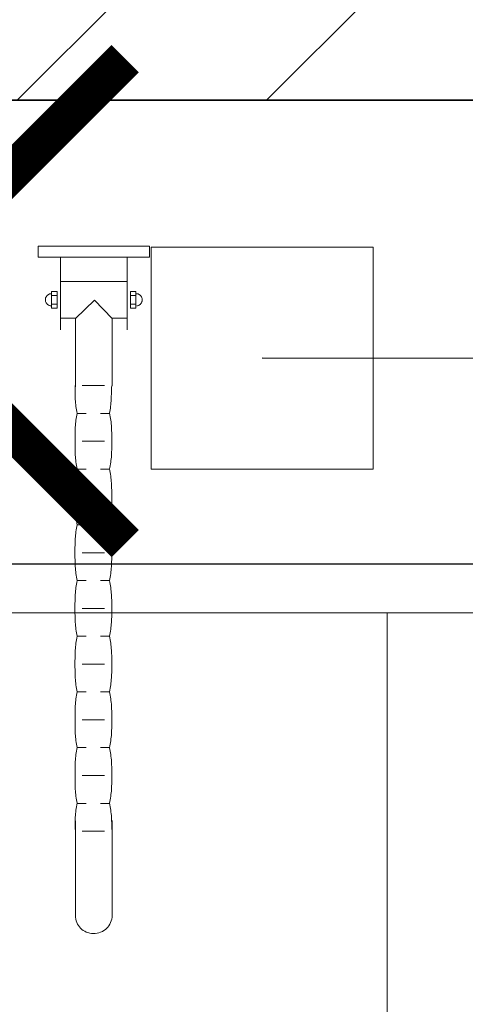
# Model space of a CAD drawing. Header units: millimetres. Extents: x 19887 to 192597, y -14203 to 39042.
# Tile 133 of 256: x 41082 to 41140, y -8490 to -8363. Entities that reach past the tile are written whole.
import ezdxf

# ---------------------------------------------------------------- set-up
doc = ezdxf.new("R2010")
doc.units = ezdxf.units.MM
doc.linetypes.add('ACAD_ISO03W100', pattern=[30, 12, -18])
doc.layers.get('Defpoints').update_dxf_attribs({"color": 4})
for name, color, linetype, lineweight in [('A_DBA_URZADZENIA SANITARNE', 5, 'Continuous', 25), ('Basen_rzut_poziom_1_obrys', 252, 'Continuous', 35), ('Tabela', 1, 'Continuous', 0), ('USUNIĘCIA', 10, 'Continuous', 0)]:
    doc.layers.add(name, color=color, linetype=linetype, lineweight=lineweight)
for name, color, linetype in [('A_OPISY', 6, 'Continuous'), ('Sufit podwieszany', 252, 'Continuous'), ('Wymiarowanie', 3, 'Continuous'), ('Wypełnienie', 252, 'Continuous')]:
    doc.layers.add(name, color=color, linetype=linetype)
doc.styles.add('ROMANS', font='romans.shx', dxfattribs={"width": 0.6})
doc.styles.get("Standard").update_dxf_attribs({"font": 'arial.ttf'})
doc.dimstyles.new('000001FB70622F18', dxfattribs={"dimtxt": 20, "dimasz": 5, "dimexe": 5, "dimexo": 1, "dimgap": 20, "dimtad": 1, "dimtoh": 1, "dimdec": 0, "dimtxsty": 'Standard', "dimblk": 'OBLIQUE', "dimcen": 0, "dimdle": 5, "dimclrd": 252, "dimclre": 252, "dimclrt": 252, "dimadec": 0, "dimazin": 0, "dimtfac": 1, "dimtdec": 0, "dimtmove": 0, "dimatfit": 3, "dimldrblk": 'OBLIQUE', "dimfxl": 150, "dimfxlon": 1, "dimlwd": 25, "dimlwe": 25, "dimarcsym": 1})

# ---------------------------------------------------------------- blocks, each defined once
blk = doc.blocks.new('_Oblique')
at = {"color": 0, "linetype": 'ByBlock', "lineweight": -2}
blk.add_line((-0.5, -0.5), (0.5, 0.5), dxfattribs=at)
blk = doc.blocks.new('*D610')
at = {"layer": 'Defpoints', "color": 0}
for p in [(3109.229, -2630.803), (3485.485, -2630.803), (3485.485, -2672.588)]:
    blk.add_point(p, dxfattribs=at)
at = {"layer": 'Wymiarowanie', "color": 252, "linetype": 'Continuous', "lineweight": 25}
for p, q in [((3109.229, -2631.803), (3109.229, -2677.588)), ((3485.485, -2631.803), (3485.485, -2677.588)), ((3104.229, -2672.588), (3490.485, -2672.588))]:
    blk.add_line(p, q, dxfattribs=at)
at = {"layer": 'Wymiarowanie', "color": 252, "linetype": 'ByBlock', "lineweight": 25, "xscale": 5, "yscale": 5, "zscale": 5, "rotation": 180}
blk.add_blockref('_Oblique', (3109.229, -2672.588), dxfattribs=at)
at = {"layer": 'Wymiarowanie', "color": 252, "linetype": 'ByBlock', "lineweight": 25, "xscale": 5, "yscale": 5, "zscale": 5}
blk.add_blockref('_Oblique', (3485.485, -2672.588), dxfattribs=at)
at = {"layer": 'Wymiarowanie', "color": 252, "insert": (3297.357, -2655.088), "char_height": 15, "attachment_point": 5, "style": 'ROMANS'}
blk.add_mtext('376', dxfattribs=at)
blk = doc.blocks.new('G$CF5E15B28')
at = {"layer": 'Wypełnienie'}
h = blk.add_hatch(dxfattribs=at)
h.set_pattern_fill('ANSI31', color=253, scale=5, angle=90)
h.set_pattern_definition([(45, (3252.028, -2175.285), (-11.22532, 11.22532), [])])
h.paths.add_polyline_path([(3330.215, -2225.695), (3342.264, -2238.539), (3359.132, -2222.484), (3385.091, -2193.984), (3242.556, -2062.554), (3128.451, -1959.067), (3087.448, -1920.603), (3059.181, -1953.545), (3178.57, -2057.625), (3113.379, -2126.708), (3251.495, -2269.272), (3166.227, -2351.47), (3045.284, -2468.125), (2986.408, -2407.542), (2978.845, -2414.892), (3041.355, -2479.213), (3080.959, -2439.459), (3080.959, -2882.326), (3100.337, -2882.326), (3100.337, -2844.23), (3108.51, -2844.23), (3109.229, -2630.803), (3485.485, -2630.803), (3485.485, -2607.951), (3469.366, -2607.951), (3469.366, -2616.754), (3372.284, -2616.754), (3372.284, -2514.017), (3378.095, -2514.017), (3378.095, -2499.246), (3355.925, -2499.246), (3357.534, -2558.009), (3359.281, -2616.773), (3132.981, -2617.538), (3132.981, -2598.004), (3108.582, -2598.539), (3108.582, -2437.654)])
at = {"layer": 'Basen_rzut_poziom_1_obrys', "color": 253, "elevation": 0}
blk.add_lwpolyline([(3359.132, -2222.484), (3342.264, -2238.539), (3330.215, -2225.695), (3108.582, -2437.654), (3108.582, -2598.539), (3132.981, -2598.004), (3132.981, -2617.538), (3359.143, -2616.773), (3355.925, -2499.246), (3378.095, -2499.246), (3378.095, -2514.017), (3372.284, -2514.017), (3372.284, -2616.754), (3469.366, -2616.754), (3469.366, -2607.951), (3485.485, -2607.951), (3485.485, -2630.803), (3109.229, -2630.803), (3108.521, -2844.257)], dxfattribs=at)
at = {"layer": 'Sufit podwieszany', "color": 253, "linetype": 'ACAD_ISO03W100', "ltscale": 5, "elevation": 0}
blk.add_lwpolyline([(3359.227, -2229.296), (3342.063, -2245.633), (3330.022, -2232.798), (3113.582, -2439.79), (3113.582, -2593.428), (3137.981, -2592.893), (3137.981, -2612.521), (3354.005, -2611.79), (3350.786, -2494.246), (3383.095, -2494.246), (3383.095, -2519.017), (3377.284, -2519.017), (3377.284, -2611.754), (3464.366, -2611.754), (3464.366, -2602.951), (3490.485, -2602.951), (3490.485, -2635.803), (3114.212, -2635.803), (3113.523, -2843.374)], dxfattribs=at)
at = {"layer": 'Tabela', "color": 253, "elevation": 0}
blk.add_lwpolyline([(3273.772, -2676.986), (3665.719, -2676.986), (3665.719, -2765.046), (3273.772, -2765.046)], close=True, dxfattribs=at)
blk.add_lwpolyline([(3391.369, -2676.986), (3391.369, -2721.016)], dxfattribs=at)
at = {"layer": 'Wymiarowanie', "color": 253}
dim = blk.add_linear_dim(base=(3485.485, -2672.588, 0), p1=(3109.229, -2630.803, 0), p2=(3485.485, -2630.803, 0), angle=0, dimstyle='000001FB70622F18', override={"dimtxt": 15, "dimgap": 10, "dimtxsty": 'ROMANS'}, dxfattribs=at)
dim.commit()
dim.dimension.update_dxf_attribs({"geometry": '*D610', "text_midpoint": (3297.357, -2655.088, 0)})

msp = doc.modelspace()

# ---------------------------------------------------------------- linework, layer by layer
at = {"layer": 'A_DBA_URZADZENIA SANITARNE', "color": 3, "lineweight": 9}
for p, q in [((41084.55, -8393.5, 0), (41084.55, -8392.05, 0)), ((41084.55, -8392.05, 0), (41099.01, -8392.05, 0)), ((41099.01, -8392.05, 0), (41099.01, -8393.5, 0)), ((41099.01, -8393.5, 0), (41084.55, -8393.5, 0)), ((41087.44, -8393.51, 0), (41087.44, -8402.9, 0)), ((41096.12, -8393.51, 0), (41096.12, -8402.9, 0)), ((41087.49, -8396.64, 0), (41096.12, -8396.64, 0)), ((41085.59, -8398.64, 0), (41085.56, -8398.71, 0)), ((41085.63, -8398.57, 0), (41085.59, -8398.64, 0)), ((41085.68, -8398.51, 0), (41085.63, -8398.57, 0)), ((41085.73, -8398.46, 0), (41085.68, -8398.51, 0)), ((41085.78, -8398.4, 0), (41085.73, -8398.46, 0)), ((41085.84, -8398.36, 0), (41085.78, -8398.4, 0)), ((41085.91, -8398.32, 0), (41085.84, -8398.36, 0)), ((41085.98, -8398.29, 0), (41085.91, -8398.32, 0)), ((41086.05, -8398.26, 0), (41085.98, -8398.29, 0)), ((41086.12, -8398.24, 0), (41086.05, -8398.26, 0)), ((41086.2, -8398.23, 0), (41086.12, -8398.24, 0)), ((41086.28, -8398.22, 0), (41086.2, -8398.23, 0)), ((41086.31, -8397.93, 0), (41086.31, -8400.09, 0)), ((41087.04, -8397.93, 0), (41086.31, -8397.93, 0)), ((41086.31, -8398.44, 0), (41087.02, -8398.44, 0)), ((41087.04, -8400.09, 0), (41087.04, -8397.93, 0)), ((41096.53, -8397.93, 0), (41096.53, -8400.09, 0)), ((41097.25, -8397.93, 0), (41096.53, -8397.93, 0)), ((41097.26, -8398.44, 0), (41096.55, -8398.44, 0)), ((41097.25, -8400.09, 0), (41097.25, -8397.93, 0)), ((41097.28, -8398.22, 0), (41097.36, -8398.23, 0)), ((41097.36, -8398.23, 0), (41097.44, -8398.24, 0)), ((41097.44, -8398.24, 0), (41097.52, -8398.26, 0)), ((41097.52, -8398.26, 0), (41097.59, -8398.29, 0)), ((41097.59, -8398.29, 0), (41097.66, -8398.32, 0)), ((41097.66, -8398.32, 0), (41097.72, -8398.36, 0)), ((41097.72, -8398.36, 0), (41097.78, -8398.4, 0)), ((41097.78, -8398.4, 0), (41097.84, -8398.46, 0)), ((41097.84, -8398.46, 0), (41097.89, -8398.51, 0)), ((41097.89, -8398.51, 0), (41097.93, -8398.57, 0)), ((41097.93, -8398.57, 0), (41097.97, -8398.64, 0)), ((41097.97, -8398.64, 0), (41098.01, -8398.71, 0)), ((41085.51, -8398.85, 0), (41085.5, -8398.93, 0)), ((41085.5, -8398.93, 0), (41085.5, -8399.01, 0)), ((41085.5, -8399.01, 0), (41085.5, -8399.09, 0)), ((41085.5, -8399.09, 0), (41085.51, -8399.17, 0)), ((41085.53, -8398.78, 0), (41085.51, -8398.85, 0)), ((41085.51, -8399.17, 0), (41085.53, -8399.24, 0)), ((41085.56, -8398.71, 0), (41085.53, -8398.78, 0)), ((41085.53, -8399.24, 0), (41085.56, -8399.32, 0)), ((41085.56, -8399.32, 0), (41085.59, -8399.39, 0)), ((41085.59, -8399.39, 0), (41085.63, -8399.45, 0)), ((41085.63, -8399.45, 0), (41085.68, -8399.51, 0)), ((41085.68, -8399.51, 0), (41085.73, -8399.57, 0)), ((41085.73, -8399.57, 0), (41085.78, -8399.62, 0)), ((41085.78, -8399.62, 0), (41085.84, -8399.66, 0)), ((41085.84, -8399.66, 0), (41085.91, -8399.7, 0)), ((41085.91, -8399.7, 0), (41085.98, -8399.74, 0)), ((41085.98, -8399.74, 0), (41086.05, -8399.76, 0)), ((41086.05, -8399.76, 0), (41086.12, -8399.78, 0)), ((41086.12, -8399.78, 0), (41086.2, -8399.79, 0)), ((41086.31, -8399.58, 0), (41087.02, -8399.58, 0)), ((41089.39, -8401.43, 0), (41091.86, -8399.07, 0)), ((41091.86, -8399.07, 0), (41094.17, -8401.43, 0)), ((41097.26, -8399.58, 0), (41096.55, -8399.58, 0)), ((41097.44, -8399.78, 0), (41097.36, -8399.79, 0)), ((41097.52, -8399.76, 0), (41097.44, -8399.78, 0)), ((41097.59, -8399.74, 0), (41097.52, -8399.76, 0)), ((41097.66, -8399.7, 0), (41097.59, -8399.74, 0)), ((41097.72, -8399.66, 0), (41097.66, -8399.7, 0)), ((41097.78, -8399.62, 0), (41097.72, -8399.66, 0)), ((41097.84, -8399.57, 0), (41097.78, -8399.62, 0)), ((41097.89, -8399.51, 0), (41097.84, -8399.57, 0)), ((41097.93, -8399.45, 0), (41097.89, -8399.51, 0)), ((41097.97, -8399.39, 0), (41097.93, -8399.45, 0)), ((41098.01, -8399.32, 0), (41097.97, -8399.39, 0)), ((41098.01, -8398.71, 0), (41098.03, -8398.78, 0)), ((41098.03, -8399.24, 0), (41098.01, -8399.32, 0)), ((41098.03, -8398.78, 0), (41098.05, -8398.85, 0)), ((41098.05, -8399.17, 0), (41098.03, -8399.24, 0)), ((41098.05, -8398.85, 0), (41098.07, -8398.93, 0)), ((41098.07, -8399.09, 0), (41098.05, -8399.17, 0)), ((41098.07, -8398.93, 0), (41098.07, -8399.01, 0)), ((41098.07, -8399.01, 0), (41098.07, -8399.09, 0)), ((41086.31, -8400.09, 0), (41087.04, -8400.09, 0)), ((41096.53, -8400.09, 0), (41097.25, -8400.09, 0)), ((41087.49, -8401.41, 0), (41089.38, -8401.41, 0)), ((41089.39, -8410.32, 0), (41089.39, -8401.43, 0)), ((41094.17, -8401.44, 0), (41094.17, -8410.16, 0)), ((41094.19, -8401.41, 0), (41096.12, -8401.41, 0)), ((41089.35, -8410.12, 0), (41089.35, -8410.35, 0)), ((41093.18, -8410.15, 0), (41090.29, -8410.15, 0)), ((41094.11, -8410.16, 0), (41094.09, -8410.38, 0)), ((41089.35, -8410.35, 0), (41089.35, -8410.58, 0)), ((41089.35, -8410.58, 0), (41089.35, -8410.81, 0)), ((41089.35, -8410.81, 0), (41089.35, -8411.03, 0)), ((41089.35, -8411.03, 0), (41089.36, -8411.26, 0)), ((41089.36, -8411.26, 0), (41089.36, -8411.49, 0)), ((41094.06, -8411.28, 0), (41094.05, -8411.5, 0)), ((41094.07, -8410.83, 0), (41094.06, -8411.05, 0)), ((41094.06, -8411.05, 0), (41094.06, -8411.28, 0)), ((41094.08, -8410.61, 0), (41094.07, -8410.83, 0)), ((41094.09, -8410.38, 0), (41094.08, -8410.61, 0)), ((41089.36, -8411.49, 0), (41089.37, -8411.72, 0)), ((41089.37, -8411.72, 0), (41089.38, -8411.95, 0)), ((41089.38, -8411.95, 0), (41089.4, -8412.17, 0)), ((41089.4, -8412.17, 0), (41089.42, -8412.4, 0)), ((41089.42, -8412.4, 0), (41089.44, -8412.63, 0)), ((41089.44, -8412.63, 0), (41089.47, -8412.86, 0)), ((41094, -8412.62, 0), (41093.97, -8412.84, 0)), ((41094.01, -8412.39, 0), (41094, -8412.62, 0)), ((41094.03, -8412.17, 0), (41094.01, -8412.39, 0)), ((41094.04, -8411.95, 0), (41094.03, -8412.17, 0)), ((41094.05, -8411.5, 0), (41094.04, -8411.72, 0)), ((41094.04, -8411.72, 0), (41094.04, -8411.95, 0)), ((41089.47, -8412.86, 0), (41089.5, -8413.08, 0)), ((41089.5, -8413.08, 0), (41089.54, -8413.31, 0)), ((41089.54, -8413.31, 0), (41089.59, -8413.53, 0)), ((41089.59, -8413.97, 0), (41089.54, -8414.19, 0)), ((41089.59, -8413.53, 0), (41089.64, -8413.76, 0)), ((41089.64, -8413.76, 0), (41089.59, -8413.97, 0)), ((41090.8, -8413.76, 0), (41089.65, -8413.76, 0)), ((41093.82, -8413.76, 0), (41092.66, -8413.76, 0)), ((41093.87, -8413.51, 0), (41093.82, -8413.73, 0)), ((41093.82, -8413.73, 0), (41093.87, -8413.96, 0)), ((41093.91, -8413.29, 0), (41093.87, -8413.51, 0)), ((41093.87, -8413.96, 0), (41093.92, -8414.19, 0)), ((41093.95, -8413.06, 0), (41093.91, -8413.29, 0)), ((41093.97, -8412.84, 0), (41093.95, -8413.06, 0)), ((41089.42, -8415.08, 0), (41089.4, -8415.31, 0)), ((41089.44, -8414.86, 0), (41089.42, -8415.08, 0)), ((41089.47, -8414.63, 0), (41089.44, -8414.86, 0)), ((41089.5, -8414.41, 0), (41089.47, -8414.63, 0)), ((41089.54, -8414.19, 0), (41089.5, -8414.41, 0)), ((41093.92, -8414.19, 0), (41093.95, -8414.42, 0)), ((41093.95, -8414.42, 0), (41093.99, -8414.64, 0)), ((41093.99, -8414.64, 0), (41094.02, -8414.87, 0)), ((41094.02, -8414.87, 0), (41094.04, -8415.1, 0)), ((41094.04, -8415.1, 0), (41094.06, -8415.32, 0)), ((41089.36, -8416.23, 0), (41089.35, -8416.46, 0)), ((41089.35, -8416.46, 0), (41089.35, -8416.69, 0)), ((41089.37, -8415.77, 0), (41089.36, -8416, 0)), ((41089.36, -8416, 0), (41089.36, -8416.23, 0)), ((41089.38, -8415.54, 0), (41089.37, -8415.77, 0)), ((41089.4, -8415.31, 0), (41089.38, -8415.54, 0)), ((41094.06, -8415.32, 0), (41094.07, -8415.55, 0)), ((41094.07, -8415.55, 0), (41094.09, -8415.78, 0)), ((41094.09, -8415.78, 0), (41094.09, -8416.01, 0)), ((41094.09, -8416.01, 0), (41094.1, -8416.23, 0)), ((41094.1, -8416.23, 0), (41094.11, -8416.46, 0)), ((41094.11, -8416.46, 0), (41094.11, -8416.69, 0)), ((41089.35, -8416.69, 0), (41089.35, -8416.92, 0)), ((41089.35, -8416.92, 0), (41089.35, -8417.15, 0)), ((41089.35, -8417.15, 0), (41089.35, -8417.37, 0)), ((41089.35, -8417.37, 0), (41089.35, -8417.59, 0)), ((41089.35, -8417.59, 0), (41089.35, -8417.81, 0)), ((41089.35, -8417.81, 0), (41089.35, -8418.04, 0)), ((41093.17, -8417.37, 0), (41090.28, -8417.37, 0)), ((41094.11, -8416.69, 0), (41094.11, -8416.92, 0)), ((41094.11, -8416.92, 0), (41094.11, -8417.14, 0)), ((41094.11, -8417.14, 0), (41094.11, -8417.37, 0)), ((41094.11, -8417.37, 0), (41094.11, -8417.6, 0)), ((41094.11, -8417.6, 0), (41094.11, -8417.82, 0)), ((41094.11, -8417.82, 0), (41094.11, -8418.05, 0)), ((41089.35, -8418.04, 0), (41089.35, -8418.26, 0)), ((41089.35, -8418.26, 0), (41089.36, -8418.49, 0)), ((41089.36, -8418.49, 0), (41089.36, -8418.71, 0)), ((41089.36, -8418.71, 0), (41089.37, -8418.94, 0)), ((41089.37, -8418.94, 0), (41089.38, -8419.16, 0)), ((41094.08, -8418.96, 0), (41094.07, -8419.19, 0)), ((41094.09, -8418.73, 0), (41094.08, -8418.96, 0)), ((41094.1, -8418.5, 0), (41094.09, -8418.73, 0)), ((41094.11, -8418.27, 0), (41094.1, -8418.5, 0)), ((41094.11, -8418.05, 0), (41094.11, -8418.27, 0)), ((41089.38, -8419.16, 0), (41089.4, -8419.39, 0)), ((41089.4, -8419.39, 0), (41089.41, -8419.61, 0)), ((41089.41, -8419.61, 0), (41089.44, -8419.84, 0)), ((41089.44, -8419.84, 0), (41089.46, -8420.06, 0)), ((41089.46, -8420.06, 0), (41089.5, -8420.29, 0)), ((41089.5, -8420.29, 0), (41089.53, -8420.51, 0)), ((41093.95, -8420.32, 0), (41093.91, -8420.54, 0)), ((41093.98, -8420.1, 0), (41093.95, -8420.32, 0)), ((41094.01, -8419.87, 0), (41093.98, -8420.1, 0)), ((41094.04, -8419.65, 0), (41094.01, -8419.87, 0)), ((41094.06, -8419.42, 0), (41094.04, -8419.65, 0)), ((41094.07, -8419.19, 0), (41094.06, -8419.42, 0)), ((41089.5, -8421.63, 0), (41089.46, -8421.86, 0)), ((41089.53, -8421.41, 0), (41089.5, -8421.63, 0)), ((41089.53, -8420.51, 0), (41089.58, -8420.73, 0)), ((41089.58, -8421.18, 0), (41089.53, -8421.41, 0)), ((41089.58, -8420.73, 0), (41089.63, -8420.95, 0)), ((41089.63, -8420.95, 0), (41089.58, -8421.18, 0)), ((41090.8, -8420.99, 0), (41089.65, -8420.99, 0)), ((41093.82, -8420.99, 0), (41092.66, -8420.99, 0)), ((41093.86, -8420.76, 0), (41093.81, -8420.97, 0)), ((41093.81, -8420.97, 0), (41093.86, -8421.2, 0)), ((41093.91, -8420.54, 0), (41093.86, -8420.76, 0)), ((41093.86, -8421.2, 0), (41093.91, -8421.43, 0)), ((41093.91, -8421.43, 0), (41093.95, -8421.65, 0)), ((41093.95, -8421.65, 0), (41093.98, -8421.88, 0)), ((41089.38, -8422.77, 0), (41089.36, -8423, 0)), ((41089.39, -8422.54, 0), (41089.38, -8422.77, 0)), ((41089.41, -8422.31, 0), (41089.39, -8422.54, 0)), ((41089.43, -8422.09, 0), (41089.41, -8422.31, 0)), ((41089.46, -8421.86, 0), (41089.43, -8422.09, 0)), ((41093.98, -8421.88, 0), (41094.01, -8422.11, 0)), ((41094.01, -8422.11, 0), (41094.03, -8422.33, 0)), ((41094.03, -8422.33, 0), (41094.05, -8422.56, 0)), ((41094.05, -8422.56, 0), (41094.07, -8422.79, 0)), ((41094.07, -8422.79, 0), (41094.08, -8423.01, 0)), ((41089.35, -8423.45, 0), (41089.34, -8423.68, 0)), ((41089.34, -8423.68, 0), (41089.34, -8423.9, 0)), ((41089.34, -8423.9, 0), (41089.34, -8424.13, 0)), ((41089.34, -8424.13, 0), (41089.34, -8424.36, 0)), ((41089.36, -8423.22, 0), (41089.35, -8423.45, 0)), ((41089.36, -8423, 0), (41089.36, -8423.22, 0)), ((41094.08, -8423.01, 0), (41094.09, -8423.24, 0)), ((41094.09, -8423.24, 0), (41094.09, -8423.47, 0)), ((41094.09, -8423.47, 0), (41094.1, -8423.69, 0)), ((41094.1, -8423.69, 0), (41094.1, -8423.92, 0)), ((41094.1, -8423.92, 0), (41094.1, -8424.15, 0)), ((41094.1, -8424.15, 0), (41094.1, -8424.37, 0)), ((41089.34, -8424.36, 0), (41089.34, -8424.58, 0)), ((41089.34, -8424.58, 0), (41089.34, -8424.81, 0)), ((41089.34, -8424.81, 0), (41089.34, -8425.04, 0)), ((41089.34, -8425.04, 0), (41089.34, -8425.26, 0)), ((41089.34, -8425.26, 0), (41089.34, -8425.49, 0)), ((41089.34, -8425.49, 0), (41089.35, -8425.72, 0)), ((41093.18, -8424.61, 0), (41090.29, -8424.61, 0)), ((41094.1, -8425.5, 0), (41094.09, -8425.73, 0)), ((41094.1, -8424.37, 0), (41094.1, -8424.6, 0)), ((41094.1, -8424.6, 0), (41094.1, -8424.82, 0)), ((41094.1, -8424.82, 0), (41094.1, -8425.05, 0)), ((41094.1, -8425.05, 0), (41094.1, -8425.28, 0)), ((41094.1, -8425.28, 0), (41094.1, -8425.5, 0)), ((41089.35, -8425.72, 0), (41089.36, -8425.94, 0)), ((41089.36, -8425.94, 0), (41089.36, -8426.17, 0)), ((41089.36, -8426.17, 0), (41089.38, -8426.39, 0)), ((41089.38, -8426.39, 0), (41089.39, -8426.62, 0)), ((41089.39, -8426.62, 0), (41089.41, -8426.85, 0)), ((41094.05, -8426.63, 0), (41094.03, -8426.86, 0)), ((41094.07, -8426.41, 0), (41094.05, -8426.63, 0)), ((41094.08, -8426.18, 0), (41094.07, -8426.41, 0)), ((41094.09, -8425.95, 0), (41094.08, -8426.18, 0)), ((41094.09, -8425.73, 0), (41094.09, -8425.95, 0)), ((41089.41, -8426.85, 0), (41089.43, -8427.07, 0)), ((41089.43, -8427.07, 0), (41089.46, -8427.3, 0)), ((41089.46, -8427.3, 0), (41089.5, -8427.53, 0)), ((41089.5, -8427.53, 0), (41089.53, -8427.75, 0)), ((41089.53, -8427.75, 0), (41089.58, -8427.98, 0)), ((41089.58, -8427.98, 0), (41089.63, -8428.2, 0)), ((41093.86, -8427.99, 0), (41093.81, -8428.21, 0)), ((41093.91, -8427.76, 0), (41093.86, -8427.99, 0)), ((41093.95, -8427.54, 0), (41093.91, -8427.76, 0)), ((41093.98, -8427.31, 0), (41093.95, -8427.54, 0)), ((41094.01, -8427.08, 0), (41093.98, -8427.31, 0)), ((41094.03, -8426.86, 0), (41094.01, -8427.08, 0)), ((41089.44, -8429.33, 0), (41089.41, -8429.56, 0)), ((41089.46, -8429.11, 0), (41089.44, -8429.33, 0)), ((41089.5, -8428.88, 0), (41089.46, -8429.11, 0)), ((41089.53, -8428.66, 0), (41089.5, -8428.88, 0)), ((41089.58, -8428.43, 0), (41089.53, -8428.66, 0)), ((41089.63, -8428.2, 0), (41089.58, -8428.43, 0)), ((41090.8, -8428.22, 0), (41089.65, -8428.22, 0)), ((41093.82, -8428.22, 0), (41092.66, -8428.22, 0)), ((41093.81, -8428.21, 0), (41093.86, -8428.44, 0)), ((41093.86, -8428.44, 0), (41093.91, -8428.67, 0)), ((41093.91, -8428.67, 0), (41093.95, -8428.89, 0)), ((41093.95, -8428.89, 0), (41093.98, -8429.12, 0)), ((41093.98, -8429.12, 0), (41094.01, -8429.34, 0)), ((41089.36, -8430.45, 0), (41089.35, -8430.68, 0)), ((41089.37, -8430.23, 0), (41089.36, -8430.45, 0)), ((41089.38, -8430.01, 0), (41089.37, -8430.23, 0)), ((41089.39, -8429.78, 0), (41089.38, -8430.01, 0)), ((41089.41, -8429.56, 0), (41089.39, -8429.78, 0)), ((41094.01, -8429.34, 0), (41094.03, -8429.57, 0)), ((41094.03, -8429.57, 0), (41094.05, -8429.8, 0)), ((41094.05, -8429.8, 0), (41094.07, -8430.02, 0)), ((41094.07, -8430.02, 0), (41094.08, -8430.25, 0)), ((41094.08, -8430.25, 0), (41094.09, -8430.47, 0)), ((41094.09, -8430.47, 0), (41094.09, -8430.7, 0)), ((41089.35, -8430.9, 0), (41089.34, -8431.12, 0)), ((41089.34, -8431.12, 0), (41089.34, -8431.35, 0)), ((41089.34, -8431.35, 0), (41089.34, -8431.57, 0)), ((41089.34, -8431.57, 0), (41089.34, -8431.79, 0)), ((41089.34, -8431.79, 0), (41089.34, -8432.02, 0)), ((41089.35, -8430.68, 0), (41089.35, -8430.9, 0)), ((41093.18, -8431.83, 0), (41090.29, -8431.83, 0)), ((41094.09, -8430.7, 0), (41094.1, -8430.93, 0)), ((41094.1, -8430.93, 0), (41094.1, -8431.15, 0)), ((41094.1, -8431.15, 0), (41094.1, -8431.38, 0)), ((41094.1, -8431.38, 0), (41094.1, -8431.6, 0)), ((41094.1, -8431.6, 0), (41094.1, -8431.83, 0)), ((41094.1, -8431.83, 0), (41094.1, -8432.06, 0)), ((41089.34, -8432.02, 0), (41089.34, -8432.25, 0)), ((41089.34, -8432.25, 0), (41089.34, -8432.48, 0)), ((41089.34, -8432.48, 0), (41089.35, -8432.71, 0)), ((41089.35, -8432.71, 0), (41089.35, -8432.94, 0)), ((41089.35, -8432.94, 0), (41089.36, -8433.17, 0)), ((41089.36, -8433.17, 0), (41089.37, -8433.4, 0)), ((41094.1, -8432.74, 0), (41094.09, -8432.96, 0)), ((41094.09, -8432.96, 0), (41094.09, -8433.19, 0)), ((41094.1, -8432.06, 0), (41094.1, -8432.28, 0)), ((41094.1, -8432.28, 0), (41094.1, -8432.51, 0)), ((41094.1, -8432.51, 0), (41094.1, -8432.74, 0)), ((41089.37, -8433.4, 0), (41089.38, -8433.62, 0)), ((41089.38, -8433.62, 0), (41089.39, -8433.85, 0)), ((41089.39, -8433.85, 0), (41089.41, -8434.08, 0)), ((41089.41, -8434.08, 0), (41089.44, -8434.31, 0)), ((41089.44, -8434.31, 0), (41089.46, -8434.54, 0)), ((41094.01, -8434.32, 0), (41093.98, -8434.55, 0)), ((41094.03, -8434.1, 0), (41094.01, -8434.32, 0)), ((41094.05, -8433.87, 0), (41094.03, -8434.1, 0)), ((41094.07, -8433.64, 0), (41094.05, -8433.87, 0)), ((41094.08, -8433.42, 0), (41094.07, -8433.64, 0)), ((41094.09, -8433.19, 0), (41094.08, -8433.42, 0)), ((41089.46, -8434.54, 0), (41089.5, -8434.77, 0)), ((41089.5, -8434.77, 0), (41089.54, -8435, 0)), ((41089.54, -8435, 0), (41089.58, -8435.23, 0)), ((41089.58, -8435.68, 0), (41089.54, -8435.9, 0)), ((41089.58, -8435.23, 0), (41089.63, -8435.46, 0)), ((41089.63, -8435.46, 0), (41089.58, -8435.68, 0)), ((41090.8, -8435.45, 0), (41089.65, -8435.45, 0)), ((41093.82, -8435.45, 0), (41092.66, -8435.45, 0)), ((41093.87, -8435.23, 0), (41093.81, -8435.46, 0)), ((41093.81, -8435.46, 0), (41093.87, -8435.68, 0)), ((41093.91, -8435, 0), (41093.87, -8435.23, 0)), ((41093.87, -8435.68, 0), (41093.91, -8435.91, 0)), ((41093.95, -8434.78, 0), (41093.91, -8435, 0)), ((41093.98, -8434.55, 0), (41093.95, -8434.78, 0)), ((41089.41, -8436.8, 0), (41089.39, -8437.03, 0)), ((41089.44, -8436.58, 0), (41089.41, -8436.8, 0)), ((41089.46, -8436.35, 0), (41089.44, -8436.58, 0)), ((41089.5, -8436.13, 0), (41089.46, -8436.35, 0)), ((41089.54, -8435.9, 0), (41089.5, -8436.13, 0)), ((41093.91, -8435.91, 0), (41093.95, -8436.13, 0)), ((41093.95, -8436.13, 0), (41093.98, -8436.36, 0)), ((41093.98, -8436.36, 0), (41094.01, -8436.59, 0)), ((41094.01, -8436.59, 0), (41094.03, -8436.81, 0)), ((41094.03, -8436.81, 0), (41094.05, -8437.04, 0)), ((41089.35, -8438.15, 0), (41089.34, -8438.37, 0)), ((41089.36, -8437.7, 0), (41089.35, -8437.93, 0)), ((41089.35, -8437.93, 0), (41089.35, -8438.15, 0)), ((41089.37, -8437.48, 0), (41089.36, -8437.7, 0)), ((41089.38, -8437.25, 0), (41089.37, -8437.48, 0)), ((41089.39, -8437.03, 0), (41089.38, -8437.25, 0)), ((41094.05, -8437.04, 0), (41094.07, -8437.26, 0)), ((41094.07, -8437.26, 0), (41094.08, -8437.49, 0)), ((41094.08, -8437.49, 0), (41094.09, -8437.72, 0)), ((41094.09, -8437.72, 0), (41094.1, -8437.94, 0)), ((41094.1, -8437.94, 0), (41094.1, -8438.17, 0)), ((41094.1, -8438.17, 0), (41094.1, -8438.39, 0)), ((41089.34, -8438.37, 0), (41089.34, -8438.6, 0)), ((41089.34, -8438.6, 0), (41089.34, -8438.82, 0)), ((41089.34, -8438.82, 0), (41089.34, -8439.05, 0)), ((41089.34, -8439.05, 0), (41089.34, -8439.27, 0)), ((41089.34, -8439.27, 0), (41089.34, -8439.5, 0)), ((41089.34, -8439.5, 0), (41089.34, -8439.73, 0)), ((41093.18, -8439.06, 0), (41090.29, -8439.06, 0)), ((41094.1, -8438.39, 0), (41094.1, -8438.62, 0)), ((41094.1, -8438.62, 0), (41094.1, -8438.85, 0)), ((41094.1, -8438.85, 0), (41094.1, -8439.07, 0)), ((41094.1, -8439.07, 0), (41094.1, -8439.3, 0)), ((41094.1, -8439.3, 0), (41094.1, -8439.52, 0)), ((41094.1, -8439.52, 0), (41094.1, -8439.75, 0)), ((41089.34, -8439.73, 0), (41089.35, -8439.96, 0)), ((41089.35, -8439.96, 0), (41089.35, -8440.18, 0)), ((41089.35, -8440.18, 0), (41089.36, -8440.41, 0)), ((41089.36, -8440.41, 0), (41089.37, -8440.64, 0)), ((41089.37, -8440.64, 0), (41089.38, -8440.86, 0)), ((41094.08, -8440.65, 0), (41094.07, -8440.87, 0)), ((41094.09, -8440.42, 0), (41094.08, -8440.65, 0)), ((41094.1, -8440.2, 0), (41094.09, -8440.42, 0)), ((41094.1, -8439.75, 0), (41094.1, -8439.97, 0)), ((41094.1, -8439.97, 0), (41094.1, -8440.2, 0)), ((41089.38, -8440.86, 0), (41089.39, -8441.09, 0)), ((41089.39, -8441.09, 0), (41089.41, -8441.32, 0)), ((41089.41, -8441.32, 0), (41089.44, -8441.55, 0)), ((41089.44, -8441.55, 0), (41089.46, -8441.77, 0)), ((41089.46, -8441.77, 0), (41089.5, -8442, 0)), ((41089.5, -8442, 0), (41089.54, -8442.23, 0)), ((41093.95, -8442, 0), (41093.91, -8442.22, 0)), ((41093.98, -8441.77, 0), (41093.95, -8442, 0)), ((41094.01, -8441.55, 0), (41093.98, -8441.77, 0)), ((41094.04, -8441.32, 0), (41094.01, -8441.55, 0)), ((41094.05, -8441.1, 0), (41094.04, -8441.32, 0)), ((41094.07, -8440.87, 0), (41094.05, -8441.1, 0)), ((41089.5, -8443.36, 0), (41089.46, -8443.58, 0)), ((41089.54, -8443.13, 0), (41089.5, -8443.36, 0)), ((41089.54, -8442.23, 0), (41089.58, -8442.45, 0)), ((41089.58, -8442.91, 0), (41089.54, -8443.13, 0)), ((41089.58, -8442.45, 0), (41089.63, -8442.68, 0)), ((41089.63, -8442.68, 0), (41089.58, -8442.91, 0)), ((41090.8, -8442.68, 0), (41089.65, -8442.68, 0)), ((41093.82, -8442.68, 0), (41092.66, -8442.68, 0)), ((41093.87, -8442.45, 0), (41093.81, -8442.67, 0)), ((41093.81, -8442.67, 0), (41093.87, -8442.9, 0)), ((41093.91, -8442.22, 0), (41093.87, -8442.45, 0)), ((41093.87, -8442.9, 0), (41093.91, -8443.12, 0)), ((41093.91, -8443.12, 0), (41093.95, -8443.34, 0)), ((41093.95, -8443.34, 0), (41093.98, -8443.57, 0)), ((41089.38, -8444.49, 0), (41089.37, -8444.71, 0)), ((41089.39, -8444.26, 0), (41089.38, -8444.49, 0)), ((41089.41, -8444.03, 0), (41089.39, -8444.26, 0)), ((41089.44, -8443.81, 0), (41089.41, -8444.03, 0)), ((41089.46, -8443.58, 0), (41089.44, -8443.81, 0)), ((41093.98, -8443.57, 0), (41094.01, -8443.79, 0)), ((41094.01, -8443.79, 0), (41094.04, -8444.02, 0)), ((41094.04, -8444.02, 0), (41094.05, -8444.25, 0)), ((41094.05, -8444.25, 0), (41094.07, -8444.47, 0)), ((41094.07, -8444.47, 0), (41094.08, -8444.7, 0)), ((41089.35, -8445.61, 0), (41089.34, -8445.84, 0)), ((41089.34, -8445.84, 0), (41089.34, -8446.06, 0)), ((41089.36, -8444.94, 0), (41089.35, -8445.16, 0)), ((41089.35, -8445.16, 0), (41089.35, -8445.39, 0)), ((41089.35, -8445.39, 0), (41089.35, -8445.61, 0)), ((41089.37, -8444.71, 0), (41089.36, -8444.94, 0)), ((41094.08, -8444.7, 0), (41094.09, -8444.93, 0)), ((41094.09, -8444.93, 0), (41094.1, -8445.16, 0)), ((41094.1, -8445.16, 0), (41094.1, -8445.38, 0)), ((41094.1, -8445.38, 0), (41094.1, -8445.61, 0)), ((41094.1, -8445.61, 0), (41094.1, -8445.84, 0)), ((41094.1, -8445.84, 0), (41094.1, -8446.06, 0)), ((41089.34, -8446.06, 0), (41089.34, -8446.29, 0)), ((41089.34, -8446.29, 0), (41089.34, -8446.51, 0)), ((41089.34, -8446.51, 0), (41089.34, -8446.74, 0)), ((41089.34, -8446.74, 0), (41089.35, -8446.96, 0)), ((41089.35, -8446.96, 0), (41089.35, -8447.19, 0)), ((41089.35, -8447.19, 0), (41089.35, -8447.42, 0)), ((41093.18, -8446.29, 0), (41090.29, -8446.29, 0)), ((41094.1, -8446.06, 0), (41094.1, -8446.29, 0)), ((41094.1, -8446.29, 0), (41094.1, -8446.51, 0)), ((41094.1, -8446.51, 0), (41094.1, -8446.74, 0)), ((41094.1, -8446.74, 0), (41094.1, -8446.96, 0)), ((41094.1, -8446.96, 0), (41094.1, -8447.19, 0)), ((41094.1, -8447.19, 0), (41094.1, -8447.41, 0)), ((41089.35, -8447.42, 0), (41089.36, -8447.64, 0)), ((41089.36, -8447.64, 0), (41089.37, -8447.87, 0)), ((41089.37, -8447.87, 0), (41089.38, -8448.09, 0)), ((41089.38, -8448.09, 0), (41089.4, -8448.32, 0)), ((41089.4, -8448.32, 0), (41089.41, -8448.54, 0)), ((41094.05, -8448.31, 0), (41094.04, -8448.53, 0)), ((41094.07, -8448.09, 0), (41094.05, -8448.31, 0)), ((41094.08, -8447.86, 0), (41094.07, -8448.09, 0)), ((41094.09, -8447.64, 0), (41094.08, -8447.86, 0)), ((41094.1, -8447.41, 0), (41094.09, -8447.64, 0)), ((41089.41, -8448.54, 0), (41089.44, -8448.77, 0)), ((41089.44, -8448.77, 0), (41089.47, -8448.99, 0)), ((41089.47, -8448.99, 0), (41089.5, -8449.22, 0)), ((41089.5, -8449.22, 0), (41089.54, -8449.44, 0)), ((41089.54, -8449.44, 0), (41089.58, -8449.67, 0)), ((41089.58, -8449.67, 0), (41089.63, -8449.89, 0)), ((41093.87, -8449.66, 0), (41093.82, -8449.88, 0)), ((41093.91, -8449.43, 0), (41093.87, -8449.66, 0)), ((41093.95, -8449.21, 0), (41093.91, -8449.43, 0)), ((41093.98, -8448.98, 0), (41093.95, -8449.21, 0)), ((41094.01, -8448.76, 0), (41093.98, -8448.98, 0)), ((41094.04, -8448.53, 0), (41094.01, -8448.76, 0)), ((41089.44, -8451.02, 0), (41089.41, -8451.25, 0)), ((41089.47, -8450.8, 0), (41089.44, -8451.02, 0)), ((41089.5, -8450.57, 0), (41089.47, -8450.8, 0)), ((41089.54, -8450.34, 0), (41089.5, -8450.57, 0)), ((41089.58, -8450.12, 0), (41089.54, -8450.34, 0)), ((41089.63, -8449.89, 0), (41089.58, -8450.12, 0)), ((41090.8, -8449.91, 0), (41089.65, -8449.91, 0)), ((41093.82, -8449.91, 0), (41092.66, -8449.91, 0)), ((41093.82, -8449.88, 0), (41093.87, -8450.11, 0)), ((41093.87, -8450.11, 0), (41093.91, -8450.34, 0)), ((41093.91, -8450.34, 0), (41093.95, -8450.56, 0)), ((41093.95, -8450.56, 0), (41093.98, -8450.79, 0)), ((41093.98, -8450.79, 0), (41094.01, -8451.02, 0)), ((41094.01, -8451.02, 0), (41094.04, -8451.24, 0)), ((41089.36, -8452.15, 0), (41089.35, -8452.38, 0)), ((41089.37, -8451.93, 0), (41089.36, -8452.15, 0)), ((41089.38, -8451.7, 0), (41089.37, -8451.93, 0)), ((41089.4, -8451.47, 0), (41089.38, -8451.7, 0)), ((41089.41, -8451.25, 0), (41089.4, -8451.47, 0)), ((41094.04, -8451.24, 0), (41094.06, -8451.47, 0)), ((41094.06, -8451.47, 0), (41094.07, -8451.7, 0)), ((41094.07, -8451.7, 0), (41094.08, -8451.92, 0)), ((41094.08, -8451.92, 0), (41094.09, -8452.15, 0)), ((41094.09, -8452.15, 0), (41094.1, -8452.37, 0)), ((41089.35, -8452.38, 0), (41089.35, -8452.6, 0)), ((41089.35, -8452.6, 0), (41089.35, -8452.83, 0)), ((41089.35, -8452.83, 0), (41089.35, -8453.06, 0)), ((41089.35, -8453.06, 0), (41089.35, -8453.28, 0)), ((41089.35, -8453.28, 0), (41089.35, -8453.51, 0)), ((41089.35, -8453.51, 0), (41089.35, -8453.73, 0)), ((41093.18, -8453.52, 0), (41090.29, -8453.52, 0)), ((41094.1, -8452.37, 0), (41094.1, -8452.6, 0)), ((41094.1, -8452.6, 0), (41094.1, -8452.83, 0)), ((41094.1, -8452.83, 0), (41094.1, -8453.06, 0)), ((41094.1, -8453.06, 0), (41094.1, -8453.28, 0)), ((41094.1, -8453.28, 0), (41094.1, -8453.51, 0)), ((41094.1, -8453.51, 0), (41094.1, -8453.74, 0)), ((41089.35, -8453.73, 0), (41089.35, -8453.96, 0)), ((41089.35, -8453.96, 0), (41089.35, -8454.19, 0)), ((41089.35, -8454.19, 0), (41089.35, -8454.41, 0)), ((41089.35, -8454.41, 0), (41089.35, -8454.64, 0)), ((41089.35, -8454.64, 0), (41089.36, -8454.86, 0)), ((41089.36, -8454.86, 0), (41089.37, -8455.09, 0)), ((41094.09, -8454.87, 0), (41094.08, -8455.1, 0)), ((41094.1, -8454.64, 0), (41094.09, -8454.87, 0)), ((41094.1, -8453.74, 0), (41094.1, -8453.96, 0)), ((41094.1, -8453.96, 0), (41094.1, -8454.19, 0)), ((41094.1, -8454.19, 0), (41094.1, -8454.42, 0)), ((41094.1, -8454.42, 0), (41094.1, -8454.64, 0)), ((41089.37, -8455.09, 0), (41089.38, -8455.32, 0)), ((41089.38, -8455.32, 0), (41089.4, -8455.54, 0)), ((41089.4, -8455.54, 0), (41089.41, -8455.77, 0)), ((41089.41, -8455.77, 0), (41089.44, -8455.99, 0)), ((41089.44, -8455.99, 0), (41089.47, -8456.22, 0)), ((41094.01, -8456, 0), (41093.98, -8456.23, 0)), ((41094.04, -8455.78, 0), (41094.01, -8456, 0)), ((41094.06, -8455.55, 0), (41094.04, -8455.78, 0)), ((41094.07, -8455.32, 0), (41094.06, -8455.55, 0)), ((41094.08, -8455.1, 0), (41094.07, -8455.32, 0)), ((41089.47, -8456.22, 0), (41089.5, -8456.45, 0)), ((41089.5, -8456.45, 0), (41089.54, -8456.67, 0)), ((41089.54, -8456.67, 0), (41089.58, -8456.9, 0)), ((41089.58, -8457.35, 0), (41089.54, -8457.58, 0)), ((41089.58, -8456.9, 0), (41089.64, -8457.12, 0)), ((41089.64, -8457.12, 0), (41089.58, -8457.35, 0)), ((41090.8, -8457.13, 0), (41089.65, -8457.13, 0)), ((41093.82, -8457.13, 0), (41092.66, -8457.13, 0)), ((41093.87, -8456.91, 0), (41093.82, -8457.14, 0)), ((41093.82, -8457.14, 0), (41093.87, -8457.36, 0)), ((41093.91, -8456.68, 0), (41093.87, -8456.91, 0)), ((41093.87, -8457.36, 0), (41093.91, -8457.58, 0)), ((41093.95, -8456.46, 0), (41093.91, -8456.68, 0)), ((41093.98, -8456.23, 0), (41093.95, -8456.46, 0)), ((41089.4, -8458.7, 0), (41089.38, -8458.93, 0)), ((41089.42, -8458.48, 0), (41089.4, -8458.7, 0)), ((41089.44, -8458.25, 0), (41089.42, -8458.48, 0)), ((41089.47, -8458.03, 0), (41089.44, -8458.25, 0)), ((41089.5, -8457.8, 0), (41089.47, -8458.03, 0)), ((41089.54, -8457.58, 0), (41089.5, -8457.8, 0)), ((41093.91, -8457.58, 0), (41093.95, -8457.8, 0)), ((41093.95, -8457.8, 0), (41093.99, -8458.03, 0)), ((41093.99, -8458.03, 0), (41094.01, -8458.25, 0)), ((41094.01, -8458.25, 0), (41094.04, -8458.48, 0)), ((41094.04, -8458.48, 0), (41094.06, -8458.7, 0)), ((41094.06, -8458.7, 0), (41094.07, -8458.93, 0)), ((41089.36, -8459.61, 0), (41089.35, -8459.83, 0)), ((41089.35, -8459.83, 0), (41089.35, -8460.06, 0)), ((41089.37, -8459.16, 0), (41089.36, -8459.38, 0)), ((41089.36, -8459.38, 0), (41089.36, -8459.61, 0)), ((41089.38, -8458.93, 0), (41089.37, -8459.16, 0)), ((41094.07, -8458.93, 0), (41094.08, -8459.16, 0)), ((41094.08, -8459.16, 0), (41094.09, -8459.38, 0)), ((41094.09, -8459.38, 0), (41094.1, -8459.61, 0)), ((41094.1, -8459.61, 0), (41094.1, -8459.84, 0)), ((41094.1, -8459.84, 0), (41094.1, -8460.06, 0)), ((41089.35, -8460.06, 0), (41089.35, -8460.29, 0)), ((41089.35, -8460.29, 0), (41089.35, -8460.51, 0)), ((41089.35, -8460.51, 0), (41089.35, -8460.74, 0)), ((41089.35, -8460.74, 0), (41089.35, -8460.96, 0)), ((41089.35, -8460.96, 0), (41089.35, -8461.19, 0)), ((41089.35, -8461.19, 0), (41089.35, -8461.41, 0)), ((41093.18, -8460.75, 0), (41090.29, -8460.75, 0)), ((41094.1, -8460.06, 0), (41094.11, -8460.29, 0)), ((41094.11, -8461.19, 0), (41094.1, -8461.41, 0)), ((41094.11, -8460.29, 0), (41094.11, -8460.51, 0)), ((41094.11, -8460.51, 0), (41094.11, -8460.74, 0)), ((41094.11, -8460.74, 0), (41094.11, -8460.96, 0)), ((41094.11, -8460.96, 0), (41094.11, -8461.19, 0)), ((41089.35, -8461.41, 0), (41089.35, -8461.64, 0)), ((41089.35, -8461.64, 0), (41089.36, -8461.87, 0)), ((41089.36, -8461.87, 0), (41089.36, -8462.09, 0)), ((41089.36, -8462.09, 0), (41089.37, -8462.32, 0)), ((41089.37, -8462.32, 0), (41089.38, -8462.54, 0)), ((41089.38, -8462.54, 0), (41089.4, -8462.77, 0)), ((41094.07, -8462.54, 0), (41094.06, -8462.77, 0)), ((41094.08, -8462.32, 0), (41094.07, -8462.54, 0)), ((41094.09, -8462.09, 0), (41094.08, -8462.32, 0)), ((41094.1, -8461.87, 0), (41094.09, -8462.09, 0)), ((41094.1, -8461.41, 0), (41094.1, -8461.64, 0)), ((41094.1, -8461.64, 0), (41094.1, -8461.87, 0)), ((41089.4, -8462.77, 0), (41089.42, -8462.99, 0)), ((41089.42, -8462.99, 0), (41089.44, -8463.22, 0)), ((41089.44, -8463.22, 0), (41089.47, -8463.44, 0)), ((41089.47, -8463.44, 0), (41089.5, -8463.67, 0)), ((41089.5, -8463.67, 0), (41089.54, -8463.89, 0)), ((41093.95, -8463.67, 0), (41093.91, -8463.89, 0)), ((41093.99, -8463.44, 0), (41093.95, -8463.67, 0)), ((41094.01, -8463.22, 0), (41093.99, -8463.44, 0)), ((41094.04, -8462.99, 0), (41094.01, -8463.22, 0)), ((41094.06, -8462.77, 0), (41094.04, -8462.99, 0)), ((41089.5, -8465.02, 0), (41089.47, -8465.25, 0)), ((41089.54, -8464.8, 0), (41089.5, -8465.02, 0)), ((41089.54, -8463.89, 0), (41089.59, -8464.12, 0)), ((41089.59, -8464.57, 0), (41089.54, -8464.8, 0)), ((41089.59, -8464.12, 0), (41089.64, -8464.34, 0)), ((41089.64, -8464.34, 0), (41089.59, -8464.57, 0)), ((41090.8, -8464.36, 0), (41089.65, -8464.36, 0)), ((41093.82, -8464.36, 0), (41092.66, -8464.36, 0)), ((41093.87, -8464.12, 0), (41093.82, -8464.34, 0)), ((41093.82, -8464.34, 0), (41093.87, -8464.57, 0)), ((41093.91, -8463.89, 0), (41093.87, -8464.12, 0)), ((41093.87, -8464.57, 0), (41093.91, -8464.8, 0)), ((41093.91, -8464.8, 0), (41093.95, -8465.03, 0)), ((41093.95, -8465.03, 0), (41093.99, -8465.26, 0)), ((41089.37, -8466.38, 0), (41089.36, -8466.61, 0)), ((41089.38, -8466.16, 0), (41089.37, -8466.38, 0)), ((41089.4, -8465.93, 0), (41089.38, -8466.16, 0)), ((41089.42, -8465.7, 0), (41089.4, -8465.93, 0)), ((41089.44, -8465.48, 0), (41089.42, -8465.7, 0)), ((41089.47, -8465.25, 0), (41089.44, -8465.48, 0)), ((41093.99, -8465.26, 0), (41094.01, -8465.48, 0)), ((41094.01, -8465.48, 0), (41094.04, -8465.71, 0)), ((41094.04, -8465.71, 0), (41094.06, -8465.94, 0)), ((41094.06, -8465.94, 0), (41094.07, -8466.17, 0)), ((41094.07, -8466.17, 0), (41094.08, -8466.4, 0)), ((41089.36, -8466.84, 0), (41089.35, -8467.06, 0)), ((41089.35, -8467.06, 0), (41089.35, -8467.29, 0)), ((41089.35, -8467.29, 0), (41089.35, -8467.52, 0)), ((41089.35, -8467.52, 0), (41089.35, -8467.74, 0)), ((41089.36, -8466.61, 0), (41089.36, -8466.84, 0)), ((41089.41, -8479.14, 0), (41089.4, -8466.61, 0)), ((41094.08, -8466.4, 0), (41094.09, -8466.62, 0)), ((41094.09, -8466.62, 0), (41094.1, -8466.85, 0)), ((41094.1, -8466.85, 0), (41094.1, -8467.08, 0)), ((41094.1, -8467.08, 0), (41094.11, -8467.31, 0)), ((41094.11, -8467.31, 0), (41094.11, -8467.54, 0)), ((41094.11, -8467.54, 0), (41094.11, -8467.76, 0)), ((41094.16, -8466.58, 0), (41094.16, -8478.9, 0)), ((41093.18, -8467.98, 0), (41090.29, -8467.98, 0)), ((41089.45, -8479.37, 0), (41089.41, -8479.14, 0)), ((41094.15, -8479.15, 0), (41094.11, -8479.39, 0)), ((41094.16, -8478.9, 0), (41094.15, -8479.15, 0)), ((41089.5, -8479.6, 0), (41089.45, -8479.37, 0)), ((41089.58, -8479.81, 0), (41089.5, -8479.6, 0)), ((41089.67, -8480.02, 0), (41089.58, -8479.81, 0)), ((41089.79, -8480.21, 0), (41089.67, -8480.02, 0)), ((41089.92, -8480.39, 0), (41089.79, -8480.21, 0)), ((41090.06, -8480.56, 0), (41089.92, -8480.39, 0)), ((41093.61, -8480.42, 0), (41093.45, -8480.59, 0)), ((41093.75, -8480.24, 0), (41093.61, -8480.42, 0)), ((41093.87, -8480.05, 0), (41093.75, -8480.24, 0)), ((41093.97, -8479.84, 0), (41093.87, -8480.05, 0)), ((41094.05, -8479.62, 0), (41093.97, -8479.84, 0)), ((41094.11, -8479.39, 0), (41094.05, -8479.62, 0)), ((41090.23, -8480.71, 0), (41090.06, -8480.56, 0)), ((41090.41, -8480.84, 0), (41090.23, -8480.71, 0)), ((41090.6, -8480.96, 0), (41090.41, -8480.84, 0)), ((41090.8, -8481.06, 0), (41090.6, -8480.96, 0)), ((41091.02, -8481.14, 0), (41090.8, -8481.06, 0)), ((41091.25, -8481.2, 0), (41091.02, -8481.14, 0)), ((41091.48, -8481.23, 0), (41091.25, -8481.2, 0)), ((41091.73, -8481.25, 0), (41091.48, -8481.23, 0)), ((41091.98, -8481.24, 0), (41091.73, -8481.25, 0)), ((41092.22, -8481.21, 0), (41091.98, -8481.24, 0)), ((41092.45, -8481.15, 0), (41092.22, -8481.21, 0)), ((41092.67, -8481.08, 0), (41092.45, -8481.15, 0)), ((41092.89, -8480.98, 0), (41092.67, -8481.08, 0)), ((41093.09, -8480.87, 0), (41092.89, -8480.98, 0)), ((41093.28, -8480.74, 0), (41093.09, -8480.87, 0)), ((41093.45, -8480.59, 0), (41093.28, -8480.74, 0))]:
    msp.add_line(p, q, dxfattribs=at)
at = {"layer": 'A_DBA_URZADZENIA SANITARNE', "color": 3, "lineweight": 9, "elevation": 0}
msp.add_lwpolyline([(41099.24, -8420.99), (41128.04, -8420.99), (41128.04, -8392.19), (41099.24, -8392.19)], close=True, dxfattribs=at)
at = {"layer": 'A_OPISY', "elevation": 0}
msp.add_lwpolyline([(42161.44, -8407.48), (41113.64, -8406.59)], dxfattribs=at)
at = {"layer": 'USUNIĘCIA', "const_width": 5, "elevation": 0}
for points in [[(41032.91, -8367.71), (41095.86, -8430.65)], [(41032.91, -8430.65), (41095.86, -8367.71)]]:
    msp.add_lwpolyline(points, dxfattribs=at)

# ---------------------------------------------------------------- block references
at = {"xscale": 1.44, "yscale": 1.44, "zscale": 1.44}
msp.add_blockref('G$CF5E15B28', (36246.28, -4584.77, 0), dxfattribs=at)

doc.saveas('drawing.dxf')
